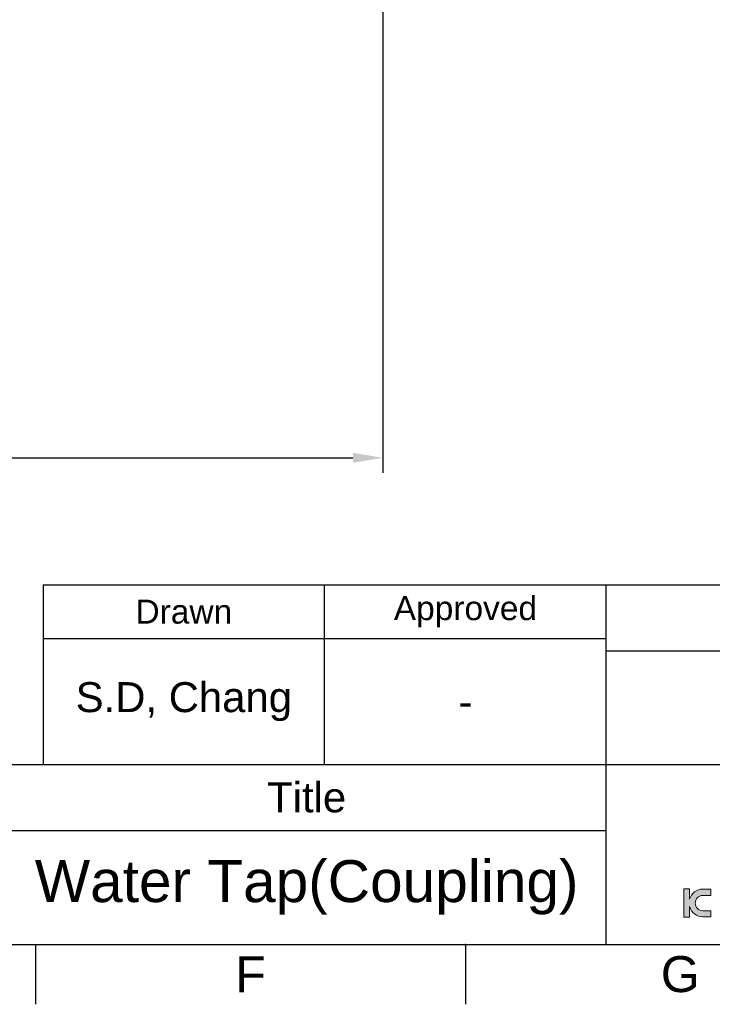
# Model space of a CAD drawing. Header units: millimetres. Extents: x 2448 to 4464, y 289 to 864.
# Tile 3 of 7: x 2631 to 2689, y 289 to 371. Entities that reach past the tile are written whole.
import ezdxf

# ---------------------------------------------------------------- set-up
doc = ezdxf.new("R2010")
doc.units = ezdxf.units.MM
doc.header["$LTSCALE"] = 0.1
doc.linetypes.add('CENTERX2', pattern=[101.6, 63.5, -12.7, 12.7, -12.7])
for name, color, linetype in [('DIM', 3, 'Continuous'), ('FORM', 7, 'Continuous'), ('TEXT', 2, 'Continuous')]:
    doc.layers.add(name, color=color, linetype=linetype)
doc.styles.get("Standard").update_dxf_attribs({"font": 'arial_0.ttf'})
doc.dimstyles.new('ISO-25', dxfattribs={"dimtxt": 2.5, "dimasz": 2.5, "dimexe": 1.25, "dimexo": 0.625, "dimtad": 1, "dimtxsty": 'Standard', "dimcen": 2.5, "dimadec": 0, "dimazin": 0, "dimtfac": 1, "dimtmove": 0, "dimatfit": 3, "dimfxl": 1, "dimarcsym": 0})

# ---------------------------------------------------------------- blocks, each defined once
blk = doc.blocks.new('*D104')
at = {"layer": 'Defpoints', "color": 0, "transparency": 16777216}
for p in [(2661.201, 395.528), (2561.505, 354.734), (2661.201, 334.783)]:
    blk.add_point(p, dxfattribs=at)
at = {"layer": 'DIM', "color": 0, "lineweight": -2, "transparency": 16777216}
for p, q in [((2661.201, 394.903), (2661.201, 333.533)), ((2561.505, 354.109), (2561.505, 333.533)), ((2564.005, 334.783), (2658.701, 334.783))]:
    blk.add_line(p, q, dxfattribs=at)
at = {"layer": 'DIM', "color": 0, "transparency": 16777216}
for points in [[(2564.005, 335.2), (2564.005, 334.366), (2561.505, 334.783)], [(2658.701, 335.2), (2658.701, 334.366), (2661.201, 334.783)]]:
    blk.add_solid(points, dxfattribs=at)
at = {"layer": 'DIM', "color": 0, "transparency": 16777216, "insert": (2611.353, 336.91), "char_height": 2.5, "attachment_point": 5}
blk.add_mtext('99,7', dxfattribs=at)

msp = doc.modelspace()

# ---------------------------------------------------------------- hatches: boundary and pattern name
at = {"layer": 'TEXT'}
h = msp.add_hatch(color=2, dxfattribs=at)
h.dxf.hatch_style = 2
edge = h.paths.add_edge_path()
edge.add_spline(control_points=[(2686.799, 297.955), (2686.799, 297.955), (2686.799, 298.819), (2686.799, 298.819), (2686.799, 298.819), (2686.307, 298.819), (2686.307, 298.819), (2686.307, 298.819), (2686.307, 296.469), (2686.307, 296.469), (2686.307, 296.469), (2686.799, 296.469), (2686.799, 296.469), (2686.799, 296.469), (2686.799, 297.335), (2686.799, 297.335), (2686.935, 296.846), (2687.381, 296.486), (2687.915, 296.486), (2687.915, 296.486), (2688.58, 296.486), (2688.58, 296.486), (2688.58, 296.486), (2688.58, 296.997), (2688.58, 296.997), (2688.58, 296.997), (2687.907, 296.997), (2687.907, 296.997), (2687.553, 296.997), (2687.268, 297.283), (2687.268, 297.635), (2687.268, 297.99), (2687.553, 298.274), (2687.907, 298.274), (2687.907, 298.274), (2688.58, 298.274), (2688.58, 298.274), (2688.58, 298.274), (2688.58, 298.803), (2688.58, 298.803), (2688.58, 298.803), (2687.915, 298.803), (2687.915, 298.803), (2687.381, 298.803), (2686.935, 298.444), (2686.799, 297.955)], knot_values=[0, 0, 0, 0, 1, 1, 1, 2, 2, 2, 3, 3, 3, 4, 4, 4, 5, 5, 5, 6, 6, 6, 7, 7, 7, 8, 8, 8, 9, 9, 9, 10, 10, 10, 11, 11, 11, 12, 12, 12, 13, 13, 13, 14, 14, 14, 15, 15, 15, 15], degree=3, periodic=0)

# ---------------------------------------------------------------- linework, layer by layer
msp.add_line((2632.837, 324.188), (2632.837, 309.188))
at = {"layer": 'FORM'}
for p, q in [((2632.837, 324.188), (2739.837, 324.188)), ((2656.337, 309.188), (2656.337, 324.188)), ((2679.837, 309.188), (2679.837, 324.188)), ((2679.837, 319.688), (2632.837, 319.688)), ((2679.837, 318.688), (2739.837, 318.688)), ((2539.843, 309.188), (2739.837, 309.188)), ((2679.837, 294.188), (2679.837, 309.188)), ((2539.843, 303.688), (2679.837, 303.688)), ((2452.837, 294.188), (2739.837, 294.188)), ((2632.212, 294.188), (2632.212, 289.188)), ((2668.087, 294.188), (2668.087, 289.188))]:
    msp.add_line(p, q, dxfattribs=at)
msp.add_point((2668.087, 294.188), dxfattribs=at)
at = {"layer": 'TEXT', "lineweight": 0}
msp.add_open_spline([(2686.799, 297.955), (2686.799, 297.955), (2686.799, 298.819), (2686.799, 298.819), (2686.799, 298.819), (2686.307, 298.819), (2686.307, 298.819), (2686.307, 298.819), (2686.307, 296.469), (2686.307, 296.469), (2686.307, 296.469), (2686.799, 296.469), (2686.799, 296.469), (2686.799, 296.469), (2686.799, 297.335), (2686.799, 297.335), (2686.935, 296.846), (2687.381, 296.486), (2687.915, 296.486), (2687.915, 296.486), (2688.58, 296.486), (2688.58, 296.486), (2688.58, 296.486), (2688.58, 296.997), (2688.58, 296.997), (2688.58, 296.997), (2687.907, 296.997), (2687.907, 296.997), (2687.553, 296.997), (2687.268, 297.283), (2687.268, 297.635), (2687.268, 297.99), (2687.553, 298.274), (2687.907, 298.274), (2687.907, 298.274), (2688.58, 298.274), (2688.58, 298.274), (2688.58, 298.274), (2688.58, 298.803), (2688.58, 298.803), (2688.58, 298.803), (2687.915, 298.803), (2687.915, 298.803), (2687.381, 298.803), (2686.935, 298.444), (2686.799, 297.955)], degree=3, knots=[0, 0, 0, 0, 1, 1, 1, 2, 2, 2, 3, 3, 3, 4, 4, 4, 5, 5, 5, 6, 6, 6, 7, 7, 7, 8, 8, 8, 9, 9, 9, 10, 10, 10, 11, 11, 11, 12, 12, 12, 13, 13, 13, 14, 14, 14, 15, 15, 15, 15], dxfattribs=at)
at = {"layer": 'TEXT'}
msp.add_point((2656.337, 319.688), dxfattribs=at)

# ---------------------------------------------------------------- texts
at = {"layer": 'FORM', "char_height": 3, "attachment_point": 5}
for s, insert in [('F', (2650.15, 291.688)), ('G', (2686.025, 291.688))]:
    msp.add_mtext_dynamic_manual_height_columns(s, width=5, gutter_width=12.5, heights=[0], dxfattribs=dict(at, insert=insert))
at = {"layer": 'TEXT', "attachment_point": 5}
for s, width, insert, char_height in [('Drawn', 23.5, (2644.587, 321.938), 2), ('Approved', 23.5, (2668.087, 321.938), 2), ('S.D, Chang', 23.5, (2644.587, 314.438), 2.5), ('-', 23.5, (2668.087, 314.438), 2.5), ('Title', 50, (2654.837, 306.438), 2.5)]:
    msp.add_mtext_dynamic_manual_height_columns(s, width=width, gutter_width=12.5, heights=[0], dxfattribs=dict(at, insert=insert, char_height=char_height))
at = {"layer": 'TEXT', "linetype": 'CENTERX2', "insert": (2654.837, 298.938), "char_height": 3.5, "attachment_point": 5}
msp.add_mtext_dynamic_manual_height_columns('Water Tap(Coupling)', width=50, gutter_width=12.5, heights=[0], dxfattribs=at)

# ---------------------------------------------------------------- dimensions: what is measured, and where the dimension line sits
at = {"layer": 'DIM'}
dim = msp.add_linear_dim(base=(2661.201, 334.783), p1=(2561.505, 354.734), p2=(2661.201, 395.528), dimstyle='ISO-25', dxfattribs=at)
dim.commit()
dim.dimension.update_dxf_attribs({"geometry": '*D104', "text_midpoint": (2611.353, 336.91)})

doc.saveas('drawing.dxf')
